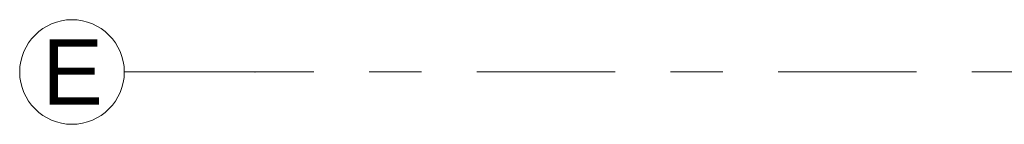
# Model space of a CAD drawing. Header units: metres. Extents: x -3.6 to 84.5, y -11 to 16.8.
# Tile 25 of 229: x -3.625 to -1.742, y 13.05 to 13.25. Entities that reach past the tile are written whole.
import ezdxf

# ---------------------------------------------------------------- set-up
doc = ezdxf.new("R2010")
doc.units = ezdxf.units.M
doc.header["$MEASUREMENT"] = 0
doc.linetypes.add('Strichlinie doppelt', pattern=[0.546806, 0.264583, -0.105833, 0.070556, -0.105833])
doc.layers.add('451 - Universal.Achsen Raster', color=7, linetype='Continuous')
doc.styles.add('ERSTELLTER_STIL_2', font='txt')

msp = doc.modelspace()

# ---------------------------------------------------------------- linework, layer by layer
at = {"layer": '451 - Universal.Achsen Raster', "color": 160, "linetype": 'Strichlinie doppelt', "lineweight": 9, "true_color": 0x3232ff}
for p, q in [((-3.175, 13.15), (-3.425, 13.15)), ((64.935, 13.15), (-3.175, 13.15))]:
    msp.add_line(p, q, dxfattribs=at)
at = {"layer": '451 - Universal.Achsen Raster', "color": 160, "linetype": 'Continuous', "lineweight": 9, "true_color": 0x3232ff}
msp.add_circle((-3.525, 13.15), 0.1, dxfattribs=at)
at = {"layer": '451 - Universal.Achsen Raster', "color": 160, "linetype": 'Strichlinie doppelt', "lineweight": 9, "true_color": 0x3232ff}
msp.add_point((-3.175, 13.15), dxfattribs=at)
msp.add_point((-3.175, 13.15), dxfattribs=at)

# ---------------------------------------------------------------- texts
at = {"layer": '451 - Universal.Achsen Raster', "color": 160, "lineweight": 9, "true_color": 0x3232ff, "insert": (-3.5821, 13.2125), "char_height": 0.125, "attachment_point": 1, "style": 'ERSTELLTER_STIL_2'}
msp.add_mtext('\\A1;{\\pql;\\pt0;\\fArial|b0|i0|c0|p38;E}', dxfattribs=at)

doc.saveas('drawing.dxf')
